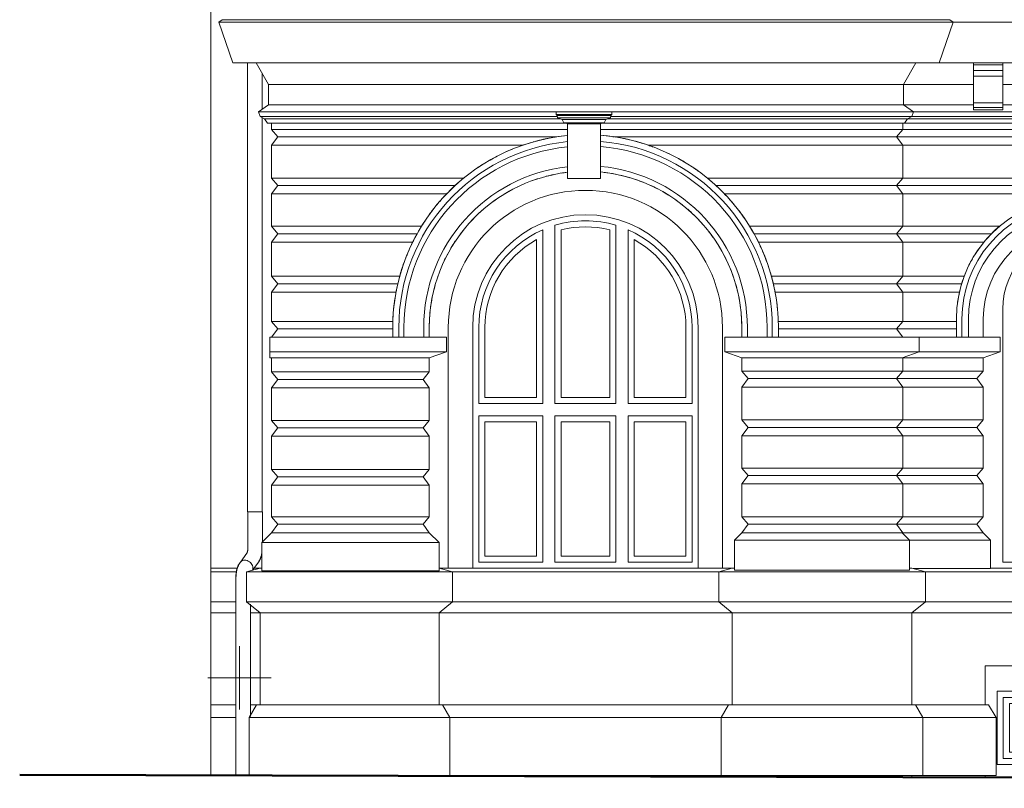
# Model space of a CAD drawing. Header units: metres. Extents: x -1.8 to 41.7, y -0.9 to 24.3.
# Tile 1 of 28: x -1.8 to 6.3, y -0.9 to 5.4. Entities that reach past the tile are written whole.
import ezdxf

# ---------------------------------------------------------------- set-up
doc = ezdxf.new("R2010")
doc.units = ezdxf.units.M
doc.layers.add('AV-STAVBA', color=7, linetype='Continuous', lineweight=18)

# ---------------------------------------------------------------- blocks, each defined once
blk = doc.blocks.new('WI_1-1_sklepní_s příčlemi_s klenutým nadpražím_2x šikmý parapet_ nadpraží - 1300x600-1038206-Pohled JV')
at = {"layer": 'AV-STAVBA'}
for p, q in [((6.2691, -0.66), (6.2691, -0.16)), ((6.2691, -0.16), (7.4691, -0.16)), ((7.4691, -0.16), (6.2691, -0.16)), ((6.2691, -0.16), (6.2691, -0.66)), ((7.4691, -0.16), (7.4691, -0.66)), ((7.4691, -0.66), (7.4691, -0.16)), ((6.3191, -0.61), (6.3191, -0.21)), ((6.3191, -0.21), (7.4191, -0.21)), ((7.4191, -0.21), (7.4191, -0.61)), ((7.4191, -0.61), (6.3191, -0.61)), ((7.4691, -0.66), (6.2691, -0.66)), ((6.2691, -0.66), (7.4691, -0.66))]:
    blk.add_line(p, q, dxfattribs=at)
blk = doc.blocks.new('WI_3-3_dvojité_vnější půlkruhové nadpraží - 1850x2900-1560097-Pohled JV')
at = {"layer": 'AV-STAVBA'}
for p, q in [((2.4898, 2.25), (2.4898, 3.677)), ((2.4898, 3.677), (2.4898, 2.25)), ((2.5898, 3.7135), (2.5898, 2.25)), ((2.5898, 2.25), (2.5898, 3.7135)), ((2.6398, 2.3), (2.6398, 3.6754)), ((3.0398, 3.6754), (3.0398, 2.3)), ((3.0898, 2.25), (3.0898, 3.7135)), ((3.0898, 3.7135), (3.0898, 2.25)), ((3.1898, 3.677), (3.1898, 2.25)), ((3.1898, 2.25), (3.1898, 3.677)), ((2.4398, 3.5965), (2.4398, 2.3)), ((3.2398, 2.3), (3.2398, 3.5965)), ((1.9648, 2.875), (1.9648, 2.25)), ((1.9648, 2.25), (1.9648, 2.875)), ((2.0148, 2.3), (2.0148, 2.875)), ((3.6648, 2.875), (3.6648, 2.3)), ((3.7148, 2.25), (3.7148, 2.875)), ((3.7148, 2.875), (3.7148, 2.25)), ((2.4398, 2.3), (2.0148, 2.3)), ((3.0398, 2.3), (2.6398, 2.3)), ((3.6648, 2.3), (3.2398, 2.3)), ((1.9648, 2.25), (2.4898, 2.25)), ((2.4898, 2.25), (1.9648, 2.25)), ((2.5898, 2.25), (3.0898, 2.25)), ((3.0898, 2.25), (2.5898, 2.25)), ((3.1898, 2.25), (3.7148, 2.25)), ((3.7148, 2.25), (3.1898, 2.25)), ((2.4898, 2.15), (1.9648, 2.15)), ((1.9648, 2.15), (1.9648, 0.95)), ((1.9648, 2.15), (1.9648, 0.95)), ((1.9648, 2.15), (2.4898, 2.15)), ((2.4898, 0.95), (2.4898, 2.15)), ((2.4898, 0.95), (2.4898, 2.15)), ((3.0898, 2.15), (2.5898, 2.15)), ((2.5898, 2.15), (2.5898, 0.95)), ((2.5898, 2.15), (2.5898, 0.95)), ((2.5898, 2.15), (3.0898, 2.15)), ((3.0898, 0.95), (3.0898, 2.15)), ((3.0898, 0.95), (3.0898, 2.15)), ((3.7148, 2.15), (3.1898, 2.15)), ((3.1898, 2.15), (3.1898, 0.95)), ((3.1898, 2.15), (3.1898, 0.95)), ((3.1898, 2.15), (3.7148, 2.15)), ((3.7148, 0.95), (3.7148, 2.15)), ((3.7148, 0.95), (3.7148, 2.15)), ((2.0148, 1), (2.0148, 2.1)), ((2.0148, 2.1), (2.4398, 2.1)), ((2.4398, 2.1), (2.4398, 1)), ((2.6398, 1), (2.6398, 2.1)), ((2.6398, 2.1), (3.0398, 2.1)), ((3.0398, 2.1), (3.0398, 1)), ((3.2398, 1), (3.2398, 2.1)), ((3.2398, 2.1), (3.6648, 2.1)), ((3.6648, 2.1), (3.6648, 1)), ((2.4398, 1), (2.0148, 1)), ((3.0398, 1), (2.6398, 1)), ((3.6648, 1), (3.2398, 1)), ((1.9648, 0.95), (2.4898, 0.95)), ((1.9648, 0.95), (2.4898, 0.95)), ((2.5898, 0.95), (3.0898, 0.95)), ((2.5898, 0.95), (3.0898, 0.95)), ((3.1898, 0.95), (3.7148, 0.95)), ((3.1898, 0.95), (3.7148, 0.95))]:
    blk.add_line(p, q, dxfattribs=at)
for radius, start, end in [(0.875, 73.39845, 106.60155), (0.875, 73.39845, 106.60155), (0.875, 113.57818, 180), (0.875, 113.57818, 180), (0.825, 75.97033, 104.02967), (0.875, 360, 66.42182), (0.875, 0, 66.42182), (0.825, 119.00255, 180), (0.825, 0, 60.99745)]:
    blk.add_arc((2.8398, 2.875), radius, start, end, dxfattribs=at)
blk = doc.blocks.new('GM_Detový svod_1 - GM_Detový svod_04-1520184-Pohled JV')
at = {"layer": 'AV-STAVBA'}
for p, q in [((0.0671, 5.045), (0.0671, 1.3614)), ((0.1871, 4.6651), (0.1871, 4.9591)), ((0.1871, 1.3614), (0.1871, 4.5979)), ((0.0671, 1.3614), (0.0852, 1.3614)), ((0.0695, 1.3637), (0.0695, 1.065)), ((0.1041, 1.3637), (0.0852, 1.3637)), ((0.0852, 1.3614), (0.0852, 1.3637)), ((0.1895, 1.3637), (0.1041, 1.3637)), ((0.1895, 1.116), (0.1895, 1.3637)), ((0.0621, 1.0225), (0.0082, 0.949)), ((0.1092, 0.8838), (0.1589, 0.9516)), ((-0.0282, 0.8321), (-0.0282, -0.7997)), ((0.0966, 0.8714), (0.0968, 0.8717)), ((0.0985, 0.8706), (0.0983, 0.8703)), ((0.0918, -0.3179), (0.0918, 0.6046))]:
    blk.add_line(p, q, dxfattribs=at)
at = {"layer": 'AV-STAVBA', "flags": 128}
for points in [[(0.0619, 1.0223), (0.0619, 1.0224), (0.0621, 1.0227), (0.0624, 1.0232), (0.0627, 1.0239), (0.0631, 1.0248), (0.0635, 1.0258), (0.064, 1.027), (0.0644, 1.0284), (0.0649, 1.0299), (0.0654, 1.0315), (0.0659, 1.0333), (0.0663, 1.0351), (0.0668, 1.0371), (0.0672, 1.0392), (0.0676, 1.0414), (0.0679, 1.0436), (0.0683, 1.0459), (0.0686, 1.0483), (0.0688, 1.0507), (0.069, 1.0532), (0.0692, 1.0557), (0.0693, 1.0583), (0.0694, 1.0608), (0.0695, 1.0634), (0.0695, 1.065)], [(0.0637, 1.0213), (0.0636, 1.0212), (0.0636, 1.0212)], [(0.1573, 0.9528), (0.16, 0.9567), (0.1625, 0.9606), (0.1648, 0.9646), (0.167, 0.9685), (0.169, 0.9725), (0.1708, 0.9766), (0.1725, 0.9807), (0.1742, 0.9848), (0.1757, 0.9889), (0.177, 0.9931), (0.1783, 0.9973), (0.1795, 1.0016), (0.1806, 1.0059), (0.1817, 1.0102), (0.1826, 1.0146), (0.1834, 1.019), (0.1842, 1.0234), (0.1848, 1.0274)], [(0.1589, 0.9516), (0.1616, 0.9556), (0.1642, 0.9596), (0.1665, 0.9636), (0.1687, 0.9676), (0.1708, 0.9717), (0.1726, 0.9758), (0.1744, 0.9799), (0.176, 0.9841), (0.1775, 0.9883), (0.1789, 0.9925), (0.1803, 0.9968), (0.1815, 1.0011), (0.1826, 1.0054), (0.1836, 1.0098), (0.1845, 1.0142), (0.1848, 1.0156)], [(0.0129, 0.9543), (0.0092, 0.9506), (0.0059, 0.9468), (0.0028, 0.943), (0, 0.9392), (-0.0026, 0.9354), (-0.005, 0.9315), (-0.0072, 0.9276), (-0.0092, 0.9236), (-0.0111, 0.9197), (-0.0128, 0.9157), (-0.0145, 0.9117), (-0.016, 0.9077), (-0.0174, 0.9036), (-0.0187, 0.8995), (-0.0199, 0.8954), (-0.021, 0.8913), (-0.0221, 0.8871), (-0.023, 0.8829), (-0.0239, 0.8786), (-0.0246, 0.8744), (-0.0253, 0.8701), (-0.026, 0.8658), (-0.0265, 0.8614), (-0.027, 0.8571), (-0.0273, 0.8527), (-0.0277, 0.8483), (-0.0279, 0.8439), (-0.0281, 0.8395), (-0.0282, 0.8351), (-0.0282, 0.8321)], [(0.0143, 0.9529), (0.0107, 0.9493), (0.0075, 0.9456), (0.0045, 0.9419), (0.0017, 0.9381), (-0.0008, 0.9344), (-0.0032, 0.9305), (-0.0053, 0.9267), (-0.0074, 0.9228), (-0.0092, 0.9189), (-0.011, 0.915), (-0.0126, 0.9111), (-0.0141, 0.9071), (-0.0155, 0.9031), (-0.0168, 0.899), (-0.018, 0.895), (-0.0191, 0.8908), (-0.0201, 0.8867), (-0.021, 0.8825), (-0.0219, 0.8783), (-0.0227, 0.8741), (-0.0233, 0.8699), (-0.024, 0.8656), (-0.0245, 0.8613), (-0.025, 0.857), (-0.0253, 0.8526), (-0.0257, 0.8483), (-0.0259, 0.8439), (-0.0261, 0.8395), (-0.0262, 0.8351), (-0.0262, 0.8321)]]:
    blk.add_lwpolyline(points, dxfattribs=at)
at = {"layer": 'AV-STAVBA'}
for points, knots in [([(0.0082, 0.949), (0.0094, 0.9506), (0.0144, 0.9564), (0.0259, 0.964), (0.0381, 0.9662), (0.0445, 0.9662)], [0.7393558, 0.7393558, 0.7393558, 0.7393558, 0.7777778, 0.8888889, 1, 1, 1, 1]), ([(0.0445, 0.9662), (0.0508, 0.9662), (0.0639, 0.9639), (0.0826, 0.9544), (0.0981, 0.9396), (0.1082, 0.9215), (0.112, 0.9021), (0.1099, 0.8895), (0.1075, 0.8836), (0.1073, 0.8831)], [0, 0, 0, 0, 0.1111111, 0.2222222, 0.3333333, 0.4444444, 0.5555556, 0.6666667, 0.6756914, 0.6756914, 0.6756914, 0.6756914])]:
    blk.add_open_spline(points, degree=3, knots=knots, dxfattribs=at)
blk = doc.blocks.new('Zdobná fasáda 1NP - Zdobná fasáda 1NP-1554848-Pohled JV')
at = {"layer": 'AV-STAVBA'}
for p, q in [((2.6005, 4.6216), (2.6005, 4.6449)), ((2.6005, 4.6449), (3.0567, 4.6449)), ((2.6076, 4.6146), (2.6005, 4.6216)), ((3.0567, 4.6216), (2.6005, 4.6216)), ((2.611, 4.5949), (2.6076, 4.6146)), ((3.0497, 4.6146), (2.6076, 4.6146)), ((3.0462, 4.5949), (3.0497, 4.6146)), ((3.0497, 4.6146), (3.0567, 4.6216)), ((3.0567, 4.6216), (3.0567, 4.6449)), ((2.6486, 4.5812), (2.611, 4.5949)), ((3.0462, 4.5949), (2.611, 4.5949)), ((2.6636, 4.5552), (2.6486, 4.5812)), ((3.0086, 4.5812), (2.6486, 4.5812)), ((2.9936, 4.5552), (2.6636, 4.5552)), ((2.6936, 4.5465), (2.6886, 4.5552)), ((2.9636, 4.5465), (2.6936, 4.5465)), ((2.6936, 4.5465), (2.6936, 4.4398)), ((2.6936, 4.5465), (2.9636, 4.5465)), ((2.9636, 4.5465), (2.9686, 4.5552)), ((2.9636, 4.4398), (2.9636, 4.5465)), ((2.9936, 4.5552), (3.0086, 4.5812)), ((3.0086, 4.5812), (3.0462, 4.5949)), ((2.6936, 4.137), (2.6936, 4.4398)), ((2.9636, 4.4398), (2.9636, 4.137)), ((2.6936, 4.137), (2.6936, 4.0965)), ((2.9652, 4.1505), (2.9636, 4.1507)), ((2.9636, 4.0965), (2.9636, 4.137)), ((2.6936, 4.0965), (2.9636, 4.0965)), ((1.6378, 3.9019), (1.6391, 3.9034)), ((5.885, 2.945), (5.885, 2.795)), ((5.93, 2.945), (5.93, 2.795)), ((5.9842, 2.945), (5.9842, 2.795)), ((6.105, 2.945), (6.105, 2.795)), ((1.2586, 2.874), (1.2586, 2.795)), ((1.3086, 2.795), (1.3086, 2.874)), ((1.351, 2.795), (1.351, 2.874)), ((1.5131, 2.874), (1.5131, 2.795)), ((1.5586, 2.795), (1.5586, 2.874)), ((4.1236, 2.874), (4.1236, 2.795)), ((4.1691, 2.795), (4.1691, 2.874)), ((4.3312, 2.874), (4.3312, 2.795)), ((4.3736, 2.874), (4.3736, 2.795)), ((4.4236, 2.874), (4.4236, 2.795)), ((0.2498, 2.675), (0.2498, 2.795)), ((0.2498, 2.795), (1.6986, 2.795)), ((1.6986, 2.675), (1.6986, 2.795)), ((3.9836, 2.795), (3.9836, 2.675)), ((5.5798, 2.795), (3.9836, 2.795)), ((5.5798, 2.675), (5.5798, 2.795)), ((5.5798, 2.795), (6.245, 2.795)), ((6.245, 2.675), (6.245, 2.795)), ((0.2498, 2.625), (0.2498, 2.675)), ((1.6986, 2.675), (0.2498, 2.675)), ((1.5586, 2.625), (1.6986, 2.675)), ((5.5798, 2.675), (3.9836, 2.675)), ((3.9836, 2.675), (4.1236, 2.625)), ((5.4398, 2.625), (5.5798, 2.675)), ((6.245, 2.675), (5.5798, 2.675)), ((6.105, 2.625), (6.245, 2.675)), ((1.5586, 2.625), (0.2498, 2.625)), ((5.4398, 2.625), (4.1236, 2.625)), ((6.105, 2.625), (5.4448, 2.625)), ((0.1848, 1.1113), (0.2648, 1.1913)), ((0.2648, 1.1913), (1.5586, 1.1913)), ((1.6386, 1.1113), (1.5586, 1.1913)), ((4.0636, 1.1313), (4.1236, 1.1913)), ((4.0636, 0.8839), (4.0636, 1.1313)), ((5.4998, 1.1313), (4.0636, 1.1313)), ((4.1236, 1.1913), (5.4398, 1.1913)), ((5.4998, 1.1313), (5.4398, 1.1913)), ((5.4448, 1.1913), (6.105, 1.1913)), ((5.4998, 0.8839), (5.4998, 1.1313)), ((6.165, 1.1313), (5.4998, 1.1313)), ((6.165, 1.1313), (6.105, 1.1913)), ((6.165, 0.8973), (6.165, 1.1313)), ((0.1848, 0.8786), (0.1848, 1.1113)), ((1.6386, 1.1113), (0.1848, 1.1113)), ((1.6386, 0.8786), (1.6386, 1.1113)), ((-0.2352, 0.8705), (-0.2352, 0.9)), ((-0.0193, 0.9), (-0.2352, 0.9)), ((0.0598, 0.8705), (0.1698, 0.9)), ((0.1698, 0.9), (0.1207, 0.9)), ((0.1698, 0.9), (0.1848, 0.9)), ((1.6386, 0.9), (4.0436, 0.9)), ((1.7486, 0.8705), (1.6386, 0.9)), ((3.9336, 0.8705), (4.0436, 0.9)), ((4.0436, 0.9), (4.0636, 0.9)), ((5.4998, 0.9), (5.5198, 0.9)), ((5.6298, 0.8705), (5.5198, 0.9)), ((6.165, 0.8973), (5.5298, 0.8973)), ((6.165, 0.9), (7.595, 0.9)), ((-0.2352, 0.6241), (-0.2352, 0.8705)), ((-0.025, 0.8705), (-0.2352, 0.8705)), ((0.0598, 0.6241), (0.0598, 0.8705)), ((1.7486, 0.8705), (0.0598, 0.8705)), ((1.6386, 0.8786), (0.1848, 0.8786)), ((1.7486, 0.6241), (1.7486, 0.8705)), ((3.9336, 0.8705), (1.7486, 0.8705)), ((3.9336, 0.6241), (3.9336, 0.8705)), ((5.6298, 0.8705), (3.9336, 0.8705)), ((5.4998, 0.8839), (4.0636, 0.8839)), ((5.6298, 0.6241), (5.6298, 0.8705)), ((18.0748, 0.8705), (5.6298, 0.8705)), ((-0.2352, 0.535), (-0.2352, 0.6241)), ((-0.2352, 0.6241), (-0.0279, 0.6241)), ((0.0598, 0.6241), (1.7486, 0.6241)), ((0.1698, 0.535), (0.0598, 0.6241)), ((1.6386, 0.535), (1.7486, 0.6241)), ((1.7486, 0.6241), (3.9336, 0.6241)), ((3.9336, 0.6241), (5.6298, 0.6241)), ((4.0436, 0.535), (3.9336, 0.6241)), ((5.5198, 0.535), (5.6298, 0.6241)), ((5.6298, 0.6241), (18.0748, 0.6241)), ((-0.0279, 0.535), (-0.2352, 0.535)), ((0.1698, 0.535), (0.0915, 0.535)), ((1.6386, 0.535), (0.1698, 0.535)), ((4.0436, 0.535), (1.6386, 0.535)), ((5.5198, 0.535), (4.0436, 0.535)), ((17.9648, 0.535), (5.5198, 0.535)), ((-0.2352, -0.325), (-0.2352, -0.22)), ((-0.0279, -0.22), (-0.2352, -0.22)), ((0.0798, -0.325), (0.1404, -0.22)), ((0.1404, -0.22), (0.0916, -0.22)), ((0.1404, -0.22), (1.668, -0.22)), ((1.668, -0.22), (4.0142, -0.22)), ((1.7286, -0.325), (1.668, -0.22)), ((3.9536, -0.325), (4.0142, -0.22)), ((4.0142, -0.22), (5.5492, -0.22)), ((5.5492, -0.22), (6.1492, -0.22)), ((5.6098, -0.325), (5.5492, -0.22)), ((6.2098, -0.325), (6.1492, -0.22)), ((-0.2352, -0.7992), (-0.2352, -0.325)), ((-0.0279, -0.325), (-0.2352, -0.325)), ((0.0798, -0.8), (0.0798, -0.325)), ((1.7286, -0.325), (0.0798, -0.325)), ((1.7286, -0.8), (1.7286, -0.325)), ((3.9536, -0.325), (1.7286, -0.325)), ((3.9536, -0.8), (3.9536, -0.325)), ((5.6098, -0.325), (3.9536, -0.325)), ((5.6098, -0.8), (5.6098, -0.325)), ((6.2098, -0.325), (5.6098, -0.325)), ((6.2098, -0.8), (6.2098, -0.325)), ((1.7286, -0.8), (0.0798, -0.8)), ((3.9536, -0.8), (1.7286, -0.8)), ((5.6098, -0.8), (3.9536, -0.8)), ((6.2098, -0.8), (5.6098, -0.8))]:
    blk.add_line(p, q, dxfattribs=at)
for centre, radius, start, end in [((2.8411, 2.874), 1.5825, 95.34752, 180), ((2.8411, 2.874), 1.5825, 360, 85.56034), ((2.8411, 2.874), 1.5825, 83.44566, 83.73308), ((2.8411, 2.874), 1.5325, 95.52252, 180), ((2.8411, 2.874), 1.5825, 108.38624, 109.11001), ((2.8411, 2.874), 1.5825, 106.69912, 107.32344), ((2.8411, 2.874), 1.5825, 103.5082, 104.04416), ((2.8411, 2.874), 1.5825, 101.63229, 102.56087), ((2.8411, 2.874), 1.5825, 98.11171, 98.97769), ((2.8411, 2.874), 1.5325, 0, 85.41518), ((2.8411, 2.874), 1.5825, 81.58716, 81.88829), ((2.8411, 2.874), 1.5825, 77.43913, 78.69735), ((2.8411, 2.874), 1.5825, 72.67656, 73.58577), ((2.8411, 2.874), 1.4901, 95.68, 180), ((2.8411, 2.874), 1.5825, 113.60745, 114.17534), ((2.8411, 2.874), 1.4901, 0, 85.28458), ((2.8411, 2.874), 1.5825, 118.70285, 119.2139), ((2.8411, 2.874), 1.5825, 61.03889, 61.29715), ((2.8411, 2.874), 1.328, 96.37621, 180), ((2.8411, 2.874), 1.2825, 96.60343, 180), ((2.8411, 2.874), 1.5825, 123.79822, 124.30474), ((2.8411, 2.874), 1.2825, 101.70397, 104.60603), ((2.8411, 2.874), 1.2825, 96.60889, 99.00649), ((2.8411, 2.874), 1.328, 360, 84.7073), ((2.8411, 2.874), 1.2825, 0, 84.51895), ((2.8411, 2.874), 1.2825, 78.98525, 83.20195), ((2.8411, 2.874), 1.2825, 73.52476, 76.97626), ((2.8411, 2.874), 1.5825, 55.05789, 56.20178), ((2.8411, 2.874), 1.5825, 132.05115, 133.55619), ((2.8411, 2.874), 1.5825, 128.89355, 129.36893), ((2.8411, 2.874), 1.2825, 112.88919, 115.80885), ((2.8411, 2.874), 1.2825, 107.29658, 110.20672), ((2.8411, 2.874), 1.2825, 68.06313, 71.27934), ((2.8411, 2.874), 1.2825, 62.60006, 65.70645), ((2.8411, 2.874), 1.5825, 49.84104, 51.10645), ((2.8411, 2.874), 1.5825, 133.84803, 134.43284), ((2.8411, 2.874), 1.2825, 118.48179, 121.41283), ((2.8411, 2.874), 1.2825, 57.13514, 60.18199), ((2.8411, 2.874), 1.5825, 46.44381, 46.87735), ((2.8411, 2.874), 1.5825, 44.76931, 46.15197), ((2.8411, 2.874), 1.5825, 137.12806, 137.89613), ((2.8411, 2.874), 1.2825, 124.07438, 127.01926), ((2.8411, 2.874), 1.2825, 51.66781, 54.68142), ((2.8411, 2.874), 1.5825, 39.75014, 40.57581), ((6.88, 2.945), 0.995, 98.97676, 180), ((6.88, 2.945), 0.95, 99.40585, 180), ((2.8411, 2.874), 1.5825, 144.11928, 144.55997), ((2.8411, 2.874), 1.5825, 142.20915, 143.36974), ((2.8411, 2.874), 1.2825, 129.66697, 132.62898), ((2.8411, 2.874), 1.2825, 46.19723, 49.19439), ((2.8411, 2.874), 1.5825, 36.63026, 36.94658), ((2.8411, 2.874), 1.5825, 34.75589, 35.88072), ((6.88, 2.945), 0.8958, 100, 180), ((2.8411, 2.874), 1.5825, 147.29637, 149.06289), ((2.8411, 2.874), 1.2825, 135.25955, 138.24332), ((2.8411, 2.874), 1.2825, 40.72211, 43.71578), ((6.88, 2.945), 0.775, 0, 180), ((2.8411, 2.874), 1.5825, 149.21267, 149.62325), ((2.8411, 2.874), 1.2825, 140.85213, 143.86441), ((2.8411, 2.874), 1.2825, 35.24038, 38.24276), ((2.8411, 2.874), 1.5825, 30.93711, 31.97311), ((2.8411, 2.874), 1.5825, 29.77542, 30.78733), ((2.8411, 2.874), 1.5825, 152.39302, 154.05434), ((2.8411, 2.874), 1.2825, 146.4447, 149.49593), ((2.8411, 2.874), 1.2825, 29.74844, 32.77365), ((2.8411, 2.874), 1.5825, 25.94566, 26.99038), ((2.8411, 2.874), 1.5825, 157.50542, 158.72831), ((2.8411, 2.874), 1.2825, 152.03726, 155.14484), ((2.8411, 2.874), 1.5825, 24.80337, 25.05704), ((2.8411, 2.874), 1.2825, 24.23952, 27.30738), ((2.8411, 2.874), 1.5825, 21.27169, 21.99222), ((2.8411, 2.874), 1.5825, 19.83684, 20.01223), ((2.8411, 2.874), 1.5825, 162.64704, 164.57143), ((2.8411, 2.874), 1.2825, 157.62982, 160.82602), ((2.8411, 2.874), 1.2825, 18.69909, 21.84324), ((2.8411, 2.874), 1.5825, 15.42857, 16.96547), ((2.8411, 2.874), 1.5825, 164.57285, 164.81215), ((2.8411, 2.874), 1.2825, 163.22237, 166.57822), ((2.8411, 2.874), 1.2825, 13.08936, 16.38073), ((2.8411, 2.874), 1.5825, 14.87414, 15.42715), ((2.8411, 2.874), 1.5825, 167.85294, 169.57287), ((2.8411, 2.874), 1.5825, 10.42713, 11.87584), ((2.8411, 2.874), 1.2825, 168.81492, 172.5435), ((2.8411, 2.874), 1.2825, 7.27175, 10.91952), ((2.8411, 2.874), 1.5825, 173.25172, 174.37423), ((2.8411, 2.874), 1.2825, 174.40746, 180), ((2.8411, 2.874), 1.2825, 360, 5.45935), ((2.8411, 2.874), 1.5825, 5.62577, 6.5976)]:
    blk.add_arc(centre, radius, start, end, dxfattribs=at)
blk = doc.blocks.new('Římsa nad 1NP - Římsa nad 1NP-1582674-Pohled JV')
at = {"layer": 'AV-STAVBA'}
for p, q in [((-0.1402, 5.4), (-0.1693, 5.3796)), ((5.859, 5.3796), (-0.1693, 5.3796)), ((-0.1693, 5.3796), (-0.0541, 5.045)), ((5.8298, 5.4), (-0.1402, 5.4)), ((5.7437, 5.045), (5.859, 5.3796)), ((5.859, 5.3796), (5.8298, 5.4)), ((16.7607, 5.3796), (5.859, 5.3796)), ((-0.0541, 5.045), (5.7437, 5.045)), ((0.1376, 5.045), (0.2402, 4.8673)), ((5.4495, 4.8673), (5.5521, 5.045)), ((5.7437, 5.045), (17.1568, 5.045)), ((6.0248, 5.0306), (6.0248, 5.045)), ((6.0248, 4.9821), (6.0248, 5.0306)), ((6.2648, 5.0306), (6.0248, 5.0306)), ((6.2648, 5.045), (6.2648, 5.0306)), ((6.2648, 5.0306), (6.2648, 4.9821)), ((6.0248, 4.9357), (6.0248, 4.9821)), ((6.2648, 4.9821), (6.0248, 4.9821)), ((6.0248, 4.9357), (6.0248, 4.8599)), ((6.2648, 4.9357), (6.0248, 4.9357)), ((6.2648, 4.9821), (6.2648, 4.9357)), ((6.2648, 4.8599), (6.2648, 4.9357)), ((5.4495, 4.8673), (0.2402, 4.8673)), ((0.2402, 4.8673), (0.2402, 4.7023)), ((5.4495, 4.7023), (5.4495, 4.8673)), ((6.0248, 4.8673), (5.4495, 4.8673)), ((6.0248, 4.7178), (6.0248, 4.8599)), ((6.7448, 4.8673), (6.2648, 4.8673)), ((6.2648, 4.8599), (6.2648, 4.7178)), ((0.2402, 4.7023), (0.1583, 4.6449)), ((5.4495, 4.7023), (0.2402, 4.7023)), ((5.5314, 4.6449), (5.4495, 4.7023)), ((6.0248, 4.7023), (5.4495, 4.7023)), ((6.0248, 4.6789), (6.0248, 4.7178)), ((6.2648, 4.7178), (6.0248, 4.7178)), ((6.2648, 4.7178), (6.2648, 4.6789)), ((6.7448, 4.7023), (6.2648, 4.7023)), ((2.6005, 4.6449), (0.1583, 4.6449)), ((0.1583, 4.6449), (0.1713, 4.6071)), ((2.6089, 4.6071), (0.1713, 4.6071)), ((0.1713, 4.6071), (0.2059, 4.5871)), ((5.5183, 4.6071), (3.0483, 4.6071)), ((5.5314, 4.6449), (3.0567, 4.6449)), ((5.4837, 4.5871), (5.5183, 4.6071)), ((5.5183, 4.6071), (5.5314, 4.6449)), ((17.1724, 4.6071), (5.5183, 4.6071)), ((17.1362, 4.6449), (5.5314, 4.6449)), ((6.0248, 4.6612), (6.0248, 4.6789)), ((6.0248, 4.6789), (6.2648, 4.6789)), ((6.2648, 4.6612), (6.0248, 4.6612)), ((6.2648, 4.6789), (6.2648, 4.6612)), ((2.6324, 4.5871), (0.2059, 4.5871)), ((0.2059, 4.5871), (0.2319, 4.55)), ((0.2319, 4.55), (2.6916, 4.55)), ((2.9656, 4.55), (5.4577, 4.55)), ((5.4837, 4.5871), (3.0248, 4.5871)), ((5.4577, 4.55), (5.4837, 4.5871)), ((5.4577, 4.55), (17.2048, 4.55)), ((17.1826, 4.5871), (5.4837, 4.5871))]:
    blk.add_line(p, q, dxfattribs=at)
blk = doc.blocks.new('S_Point - S_Point-1652364-Pohled JV')
at = {"layer": 'AV-STAVBA'}
for q in [(0, 0.26), (-0.26, 0), (0.26, 0), (0, -0.26)]:
    blk.add_line((0, 0), q, dxfattribs=at)

msp = doc.modelspace()

# ---------------------------------------------------------------- linework, layer by layer
at = {"layer": 'AV-STAVBA'}
for p, q in [((-0.2352, 0.9), (-0.2352, 16.8743)), ((0.2648, 4.55), (0.2648, 4.5)), ((5.4448, 4.5), (5.4448, 4.55)), ((0.2648, 4.5), (2.6936, 4.5)), ((0.3162, 4.4387), (0.2648, 4.5)), ((2.6599, 4.4461), (2.6043, 4.4387)), ((2.9636, 4.5), (17.2048, 4.5)), ((3.0779, 4.4387), (2.9852, 4.45)), ((5.3933, 4.4387), (5.4448, 4.5)), ((0.2648, 4.37), (0.3162, 4.4387)), ((0.2648, 4.37), (0.2648, 4.1)), ((2.325, 4.37), (0.2648, 4.37)), ((0.3162, 4.4387), (2.6043, 4.4387)), ((2.6043, 4.4387), (2.5738, 4.4338)), ((3.0874, 4.4373), (3.0779, 4.4387)), ((3.0779, 4.4387), (17.2048, 4.4387)), ((3.3572, 4.37), (3.3521, 4.3718)), ((17.2048, 4.37), (3.3572, 4.37)), ((5.4448, 4.37), (5.3933, 4.4387)), ((5.4448, 4.1), (5.4448, 4.37)), ((2.9652, 4.1505), (2.9636, 4.1507)), ((0.2648, 4.1), (1.8404, 4.1)), ((0.3162, 4.0387), (0.2648, 4.1)), ((1.8404, 4.1), (1.8227, 4.0853)), ((3.8418, 4.1), (6.725, 4.1)), ((3.9125, 4.0387), (3.9103, 4.0407)), ((5.3933, 4.0387), (5.4448, 4.1)), ((0.2648, 3.97), (0.3162, 4.0387)), ((0.2648, 3.97), (0.2648, 3.705)), ((1.6995, 3.97), (0.2648, 3.97)), ((0.3162, 4.0387), (1.7697, 4.0387)), ((1.7154, 3.9862), (1.6995, 3.97)), ((3.9125, 4.0387), (6.725, 4.0387)), ((6.725, 3.97), (3.9827, 3.97)), ((5.4448, 3.97), (5.3933, 4.0387)), ((5.4448, 3.705), (5.4448, 3.97)), ((1.6391, 3.9034), (1.6378, 3.9019)), ((0.2648, 3.705), (1.4943, 3.705)), ((0.3162, 3.6437), (0.2648, 3.705)), ((0.2648, 3.575), (0.3162, 3.6437)), ((0.3162, 3.6437), (1.4584, 3.6437)), ((1.4678, 3.6603), (1.4584, 3.6437)), ((4.1879, 3.705), (6.2378, 3.705)), ((4.2238, 3.6437), (6.1716, 3.6437)), ((4.2303, 3.632), (4.2238, 3.6437)), ((5.3933, 3.6437), (5.4448, 3.705)), ((5.4448, 3.575), (5.3933, 3.6437)), ((6.1751, 3.6473), (6.1716, 3.6437)), ((0.2648, 3.575), (0.2648, 3.295)), ((1.4223, 3.575), (0.2648, 3.575)), ((6.1098, 3.575), (4.2599, 3.575)), ((5.4448, 3.295), (5.4448, 3.575)), ((0.2648, 3.295), (1.3156, 3.295)), ((0.3162, 3.2337), (0.2648, 3.295)), ((0.2648, 3.165), (0.3162, 3.2337)), ((0.3162, 3.2337), (1.3, 3.2337)), ((1.3156, 3.295), (1.3125, 3.2836)), ((4.3666, 3.295), (5.9486, 3.295)), ((4.3822, 3.2337), (5.9278, 3.2337)), ((5.3933, 3.2337), (5.4448, 3.295)), ((5.4448, 3.165), (5.3933, 3.2337)), ((5.9486, 3.295), (5.9416, 3.2758)), ((0.2648, 3.165), (0.2648, 2.925)), ((1.2856, 3.165), (0.2648, 3.165)), ((5.9096, 3.165), (4.3966, 3.165)), ((5.4448, 2.925), (5.4448, 3.165)), ((6.2648, 0.95), (6.2648, 3.025)), ((0.2648, 2.925), (1.2594, 2.925)), ((0.3162, 2.8637), (0.2648, 2.925)), ((4.4228, 2.925), (5.885, 2.925)), ((5.3933, 2.8637), (5.4448, 2.925)), ((0.2648, 2.795), (0.3162, 2.8637)), ((0.3162, 2.8637), (1.2586, 2.8637)), ((1.7148, 0.9), (1.7148, 2.875)), ((1.9148, 2.875), (1.9148, 0.9)), ((3.7648, 0.9), (3.7648, 2.875)), ((3.9648, 2.875), (3.9648, 0.9)), ((4.4236, 2.8637), (5.885, 2.8637)), ((5.4448, 2.795), (5.3933, 2.8637)), ((0.2648, 2.625), (0.2648, 2.51)), ((1.5586, 2.51), (1.5586, 2.625)), ((4.1236, 2.625), (4.1236, 2.5163)), ((5.4448, 2.5163), (5.4448, 2.6268)), ((6.105, 2.5163), (6.105, 2.625)), ((0.2648, 2.51), (1.5586, 2.51)), ((0.3162, 2.4487), (0.2648, 2.51)), ((1.5072, 2.4487), (1.5586, 2.51)), ((4.1236, 2.5163), (6.105, 2.5163)), ((4.175, 2.4551), (4.1236, 2.5163)), ((5.3933, 2.4551), (5.4448, 2.5163)), ((6.0536, 2.4551), (6.105, 2.5163)), ((0.2648, 2.38), (0.3162, 2.4487)), ((0.3162, 2.4487), (1.5072, 2.4487)), ((1.5586, 2.38), (1.5072, 2.4487)), ((4.1236, 2.3863), (4.175, 2.4551)), ((4.175, 2.4551), (6.0536, 2.4551)), ((5.4448, 2.3863), (5.3933, 2.4551)), ((6.105, 2.3863), (6.0536, 2.4551)), ((0.2648, 2.38), (0.2648, 2.1125)), ((1.5586, 2.38), (0.2648, 2.38)), ((1.5586, 2.1125), (1.5586, 2.38)), ((6.105, 2.3863), (4.1236, 2.3863)), ((4.1236, 2.3863), (4.1236, 2.1163)), ((5.4448, 2.1163), (5.4448, 2.3863)), ((6.105, 2.1163), (6.105, 2.3863)), ((0.2648, 2.1125), (1.5586, 2.1125)), ((0.3162, 2.0512), (0.2648, 2.1125)), ((1.5072, 2.0512), (1.5586, 2.1125)), ((4.1236, 2.1163), (6.105, 2.1163)), ((4.175, 2.0551), (4.1236, 2.1163)), ((5.3933, 2.0551), (5.4448, 2.1163)), ((6.0536, 2.0551), (6.105, 2.1163)), ((0.2648, 1.9825), (0.3162, 2.0512)), ((0.3162, 2.0512), (1.5072, 2.0512)), ((1.5586, 1.9825), (1.5072, 2.0512)), ((4.1236, 1.9863), (4.175, 2.0551)), ((4.175, 2.0551), (6.0536, 2.0551)), ((5.4448, 1.9863), (5.3933, 2.0551)), ((6.105, 1.9863), (6.0536, 2.0551)), ((0.2648, 1.9825), (0.2648, 1.71)), ((1.5586, 1.9825), (0.2648, 1.9825)), ((1.5586, 1.71), (1.5586, 1.9825)), ((6.105, 1.9863), (4.1236, 1.9863)), ((4.1236, 1.9863), (4.1236, 1.7213)), ((5.4448, 1.7213), (5.4448, 1.9863)), ((6.105, 1.7213), (6.105, 1.9863)), ((0.2648, 1.71), (1.5586, 1.71)), ((0.3162, 1.6487), (0.2648, 1.71)), ((1.5072, 1.6487), (1.5586, 1.71)), ((4.1236, 1.7213), (6.105, 1.7213)), ((4.175, 1.6601), (4.1236, 1.7213)), ((5.3933, 1.6601), (5.4448, 1.7213)), ((6.0536, 1.6601), (6.105, 1.7213)), ((0.2648, 1.58), (0.3162, 1.6487)), ((0.3162, 1.6487), (1.5072, 1.6487)), ((1.5586, 1.58), (1.5072, 1.6487)), ((4.1236, 1.5913), (4.175, 1.6601)), ((4.175, 1.6601), (6.0536, 1.6601)), ((5.4448, 1.5913), (5.3933, 1.6601)), ((6.105, 1.5913), (6.0536, 1.6601)), ((0.2648, 1.58), (0.2648, 1.3213)), ((1.5586, 1.58), (0.2648, 1.58)), ((1.5586, 1.3213), (1.5586, 1.58)), ((6.105, 1.5913), (4.1236, 1.5913)), ((4.1236, 1.5913), (4.1236, 1.3213)), ((5.4448, 1.3213), (5.4448, 1.5913)), ((6.105, 1.3213), (6.105, 1.5913)), ((0.2648, 1.3213), (1.5586, 1.3213)), ((0.3162, 1.2601), (0.2648, 1.3213)), ((1.5072, 1.2601), (1.5586, 1.3213)), ((4.1236, 1.3213), (6.105, 1.3213)), ((4.175, 1.2601), (4.1236, 1.3213)), ((5.3933, 1.2601), (5.4448, 1.3213)), ((6.0536, 1.2601), (6.105, 1.3213)), ((0.2648, 1.1913), (0.3162, 1.2601)), ((0.3162, 1.2601), (1.5072, 1.2601)), ((1.5586, 1.1913), (1.5072, 1.2601)), ((4.1236, 1.1913), (4.175, 1.2601)), ((4.175, 1.2601), (6.0536, 1.2601)), ((5.4448, 1.1913), (5.3933, 1.2601)), ((6.105, 1.1913), (6.0536, 1.2601)), ((1.5586, 1.1913), (0.2648, 1.1913)), ((6.105, 1.1913), (4.1236, 1.1913)), ((5.4448, 1.1864), (5.4448, 1.1913)), ((0.1848, 0.9), (0.1698, 0.9)), ((4.0636, 0.9), (1.6386, 0.9)), ((5.5198, 0.9), (5.4998, 0.9)), ((7.595, 0.9), (6.165, 0.9)), ((7.5148, 0.95), (6.2648, 0.95)), ((-0.2352, 0.535), (-0.2352, -0.22)), ((0.1698, 0.535), (0.1698, -0.22)), ((1.6386, -0.22), (1.6386, 0.535)), ((4.0436, 0.535), (4.0436, -0.22)), ((5.5198, -0.22), (5.5198, 0.535)), ((6.1198, -0.22), (6.1198, 0.1)), ((6.1198, 0.1), (7.6198, 0.1)), ((6.2191, -0.71), (6.2191, -0.11)), ((6.2191, -0.11), (7.5191, -0.11)), ((7.5191, -0.71), (6.2191, -0.71)), ((1.6386, -0.804), (1.6386, -0.8)), ((4.0436, -0.8), (4.0436, -0.8101)), ((5.5198, -0.8138), (5.5198, -0.8)), ((6.1198, -0.8154), (6.1198, -0.8))]:
    msp.add_line(p, q, dxfattribs=at)
at = {"layer": 'AV-STAVBA', "lineweight": 50}
msp.add_line((41.6802, -0.9058), (-1.8028, -0.7952), dxfattribs=at)
at = {"layer": 'AV-STAVBA', "flags": 128}
for points in [[(2.4206, 4.3997), (2.4166, 4.3985), (2.325, 4.37)], [(2.5408, 4.4278), (2.5098, 4.4215), (2.4341, 4.4033)], [(3.2046, 4.4142), (3.1723, 4.4215), (3.1128, 4.433)], [(3.3343, 4.3777), (3.2656, 4.3985), (3.2386, 4.4058)], [(1.8168, 4.0803), (1.8046, 4.0699), (1.7697, 4.0387)], [(3.9082, 4.0426), (3.8776, 4.0699), (3.8418, 4.1)], [(1.7697, 4.0387), (1.7341, 4.0049), (1.7215, 3.9924)], [(3.9827, 3.97), (3.9481, 4.0049), (3.9125, 4.0387)], [(1.4584, 3.6437), (1.4399, 3.6096), (1.4223, 3.575)], [(1.4943, 3.705), (1.476, 3.6746), (1.47, 3.6642)], [(4.2238, 3.6437), (4.2062, 3.6746), (4.1879, 3.705)], [(6.1716, 3.6437), (6.1399, 3.6101), (6.1098, 3.575)], [(6.2378, 3.705), (6.204, 3.6751), (6.1788, 3.6509)], [(4.2599, 3.575), (4.2423, 3.6096), (4.233, 3.6271)], [(1.3, 3.2337), (1.2924, 3.1994), (1.2856, 3.165)], [(1.3116, 3.2802), (1.3075, 3.2644), (1.3, 3.2337)], [(4.3822, 3.2337), (4.3747, 3.2644), (4.3666, 3.295)], [(4.3966, 3.165), (4.3898, 3.1994), (4.3822, 3.2337)], [(5.9278, 3.2337), (5.9181, 3.1995), (5.9096, 3.165)], [(5.9403, 3.272), (5.9377, 3.2645), (5.9278, 3.2337)], [(1.2594, 2.925), (1.2588, 2.8995), (1.2586, 2.874)], [(4.4236, 2.874), (4.4234, 2.8995), (4.4228, 2.925)]]:
    msp.add_lwpolyline(points, dxfattribs=at)
at = {"layer": 'AV-STAVBA'}
for centre, radius, start, end in [((2.8411, 2.874), 1.5825, 83.44566, 83.73308), ((2.8411, 2.874), 1.5825, 109.03533, 109.65563), ((2.8411, 2.874), 1.5825, 108.38624, 109.11001), ((2.8411, 2.874), 1.5825, 106.69912, 107.32344), ((2.8411, 2.874), 1.5825, 103.5082, 104.04416), ((2.8411, 2.874), 1.5825, 101.63229, 102.56087), ((2.8411, 2.874), 1.5825, 98.11171, 98.97769), ((2.8411, 2.874), 1.5825, 81.58716, 81.88829), ((2.8411, 2.874), 1.5825, 77.43913, 78.69735), ((2.8411, 2.874), 1.5825, 72.67656, 73.58577), ((2.8411, 2.874), 1.5825, 69.42774, 70.96467), ((2.8411, 2.874), 1.5825, 112.23602, 114.6691), ((2.8411, 2.874), 1.5825, 113.60745, 114.17534), ((2.8411, 2.874), 1.5825, 64.24564, 66.22188), ((2.8411, 2.874), 1.5825, 122.27081, 124.696), ((2.8411, 2.874), 1.5825, 117.25317, 119.68255), ((2.8411, 2.874), 1.5825, 118.70285, 119.2139), ((2.8411, 2.874), 1.5825, 59.21838, 61.3158), ((2.8411, 2.874), 1.5825, 61.03889, 61.29715), ((2.8411, 2.874), 1.5825, 127.28906, 129.22202), ((2.8411, 2.874), 1.5825, 123.79822, 124.30474), ((2.8411, 2.874), 1.2825, 101.70397, 104.60603), ((2.8411, 2.874), 1.2825, 96.60889, 99.00649), ((2.8411, 2.874), 1.2825, 78.98525, 83.20195), ((2.8411, 2.874), 1.2825, 73.52476, 76.97626), ((2.8411, 2.874), 1.5825, 54.24591, 56.40871), ((2.8411, 2.874), 1.5825, 55.05789, 56.20178), ((2.8411, 2.874), 1.5825, 132.05115, 133.55619), ((2.8411, 2.874), 1.5825, 128.89355, 129.36893), ((2.8411, 2.874), 1.2825, 112.88919, 115.80885), ((2.8411, 2.874), 1.2825, 107.29658, 110.20672), ((2.8411, 2.874), 1.2825, 68.06313, 71.27934), ((2.8411, 2.874), 1.2825, 62.60006, 65.70645), ((2.8411, 2.874), 1.5825, 50.77798, 51.50035), ((2.8411, 2.874), 1.5825, 49.84104, 51.10645), ((2.8411, 2.874), 1.5825, 136.16746, 139.94484), ((2.8398, 2.875), 1.125, 0, 180), ((2.8411, 2.874), 1.5825, 133.84803, 134.43284), ((2.8411, 2.874), 1.2825, 118.48179, 121.41283), ((2.8411, 2.874), 1.2825, 57.13514, 60.18199), ((2.8411, 2.874), 1.5825, 46.44381, 46.87735), ((2.8411, 2.874), 1.5825, 44.76931, 46.15197), ((2.8411, 2.874), 1.5825, 43.25115, 43.83254), ((2.8411, 2.874), 1.5825, 140.22006, 144.76332), ((2.8411, 2.874), 1.5825, 137.12806, 137.89613), ((2.8411, 2.874), 1.2825, 124.07438, 127.01926), ((2.8411, 2.874), 1.2825, 51.66781, 54.68142), ((2.8411, 2.874), 1.5825, 38.7873, 41.65524), ((2.8411, 2.874), 1.5825, 39.75014, 40.57581), ((2.8411, 2.874), 1.5825, 144.11928, 144.55997), ((2.8411, 2.874), 1.5825, 142.20915, 143.36974), ((2.8398, 2.875), 0.925, 360, 180), ((2.8411, 2.874), 1.2825, 129.66697, 132.62898), ((2.8411, 2.874), 1.2825, 46.19723, 49.19439), ((2.8411, 2.874), 1.5825, 34.27979, 37.0692), ((2.8411, 2.874), 1.5825, 36.63026, 36.94658), ((2.8411, 2.874), 1.5825, 34.75589, 35.88072), ((2.8411, 2.874), 1.5825, 147.29637, 149.06289), ((2.8411, 2.874), 1.5825, 146.18067, 148.32526), ((2.8411, 2.874), 1.2825, 135.25955, 138.24332), ((2.8411, 2.874), 1.2825, 40.72211, 43.71578), ((2.8411, 2.874), 1.5825, 31.67474, 32.57463), ((2.8411, 2.874), 1.5825, 149.21267, 149.62325), ((2.8411, 2.874), 1.2825, 140.85213, 143.86441), ((2.8411, 2.874), 1.2825, 35.24038, 38.24276), ((2.8411, 2.874), 1.5825, 30.93711, 31.97311), ((2.8411, 2.874), 1.5825, 29.77542, 30.78733), ((6.88, 2.945), 0.995, 129.36395, 130.20106), ((6.8898, 3.025), 0.625, 0, 180), ((2.8411, 2.874), 1.5825, 153.70788, 154.56804), ((2.8411, 2.874), 1.5825, 152.39302, 154.05434), ((2.8411, 2.874), 1.2825, 146.4447, 149.49593), ((2.8411, 2.874), 1.2825, 29.74844, 32.77365), ((2.8411, 2.874), 1.5825, 25.94566, 26.99038), ((2.8411, 2.874), 1.5825, 24.59979, 26.29212), ((6.88, 2.945), 0.995, 140.71851, 141.08043), ((2.8411, 2.874), 1.5825, 155.85056, 159.30899), ((2.8411, 2.874), 1.5825, 157.50542, 158.72831), ((2.8411, 2.874), 1.2825, 152.03726, 155.14484), ((2.8411, 2.874), 1.5825, 24.80337, 25.05704), ((2.8411, 2.874), 1.5825, 15.42714, 23.31957), ((6.88, 2.945), 0.995, 143.84873, 147.41169), ((2.8411, 2.874), 1.5825, 160.42999, 164.57286), ((2.8411, 2.874), 1.2825, 24.23952, 27.30738), ((2.8411, 2.874), 1.5825, 21.27169, 21.99222), ((2.8411, 2.874), 1.5825, 19.83684, 20.01223), ((6.88, 2.945), 0.995, 150.25445, 153.74309), ((2.8411, 2.874), 1.5825, 162.64704, 164.57143), ((2.8411, 2.874), 1.2825, 157.62982, 160.82602), ((2.8411, 2.874), 1.2825, 18.69909, 21.84324), ((2.8411, 2.874), 1.5825, 15.42857, 16.96547), ((6.88, 2.945), 0.995, 156.63487, 159.40722), ((2.8411, 2.874), 1.5825, 164.57285, 164.81215), ((2.8411, 2.874), 1.2825, 163.22237, 166.57822), ((2.8411, 2.874), 1.2825, 13.08936, 16.38073), ((2.8411, 2.874), 1.5825, 14.87414, 15.42715), ((2.8411, 2.874), 1.5825, 169.40508, 169.74696), ((2.8411, 2.874), 1.5825, 167.85294, 169.57287), ((2.8411, 2.874), 1.5825, 10.42713, 11.87584), ((2.8411, 2.874), 1.5825, 10.02097, 10.59492), ((6.88, 2.945), 0.995, 167.22808, 173.61404), ((2.8411, 2.874), 1.5825, 171.3072, 174.45508), ((2.8411, 2.874), 1.2825, 168.81492, 172.5435), ((2.8411, 2.874), 1.2825, 7.27175, 10.91952), ((2.8411, 2.874), 1.5825, 5.44163, 8.10764), ((2.8411, 2.874), 1.5825, 173.25172, 174.37423), ((2.8411, 2.874), 1.2825, 174.40746, 180), ((2.8411, 2.874), 1.2825, 360, 5.45935), ((2.8411, 2.874), 1.5825, 5.62577, 6.5976), ((2.8411, 2.874), 1.5825, 176.27982, 178.15444), ((2.8411, 2.874), 1.5825, 1.84556, 3.46628)]:
    msp.add_arc(centre, radius, start, end, dxfattribs=at)

# ---------------------------------------------------------------- block references
for name in ['GM_Detový svod_1 - GM_Detový svod_04-1520184-Pohled JV', 'Římsa nad 1NP - Římsa nad 1NP-1582674-Pohled JV', 'Zdobná fasáda 1NP - Zdobná fasáda 1NP-1554848-Pohled JV', 'WI_3-3_dvojité_vnější půlkruhové nadpraží - 1850x2900-1560097-Pohled JV', 'S_Point - S_Point-1652364-Pohled JV', 'WI_1-1_sklepní_s příčlemi_s klenutým nadpražím_2x šikmý parapet_ nadpraží - 1300x600-1038206-Pohled JV']:
    msp.add_blockref(name, (0, 0), dxfattribs=at)

doc.saveas('drawing.dxf')
